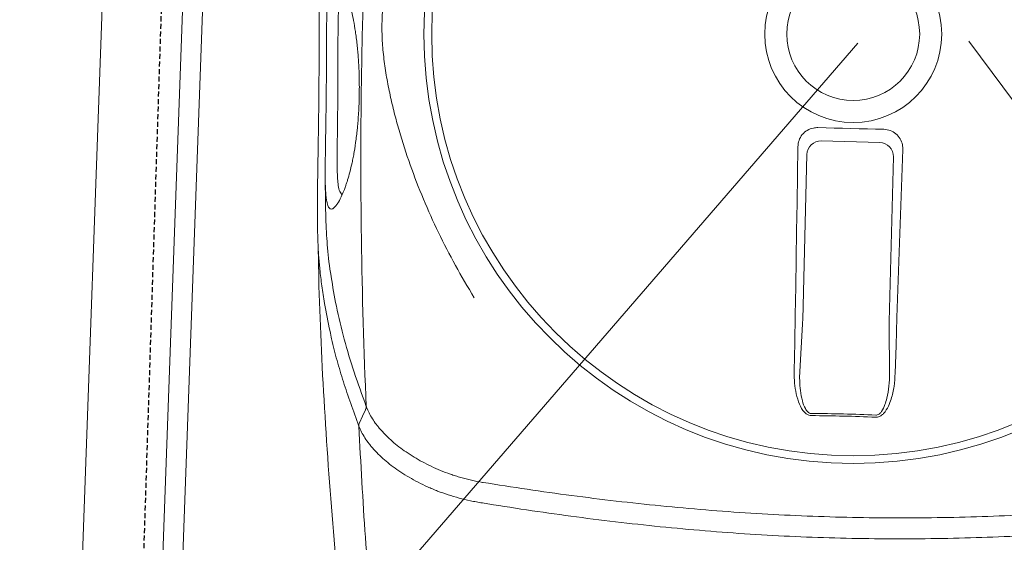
# Model space of a CAD drawing. Header units: millimetres. Extents: x 297264 to 416219, y -77299 to -23696.
# Tile 113 of 187: x 328169 to 328414, y -26513 to -26383. Entities that reach past the tile are written whole.
import ezdxf

# ---------------------------------------------------------------- set-up
doc = ezdxf.new("R2010")
doc.units = ezdxf.units.MM
doc.header["$LTSCALE"] = 2.5
doc.linetypes.add('11aa1PB-bd$0$11aa1PB-af$0$TRATTEGGIATA', pattern=[0.75, 0.5, -0.25])
for name, color, linetype, lineweight in [('CKD Equipments', 252, 'Continuous', 0), ('HATCH LIGHT', 250, 'Continuous', 0), ('K Equipment', 30, 'Continuous', 9)]:
    doc.layers.add(name, color=color, linetype=linetype, lineweight=lineweight)
doc.layers.add('FAINTEQUIP', color=253, linetype='Continuous')

# ---------------------------------------------------------------- blocks, each defined once
blk = doc.blocks.new('H-WASH')
at = {"layer": 'CKD Equipments', "color": 4}
for p, q in [((-20, 0), (-20, -40)), ((1.603, -19.539), (14.288, -35.313)), ((-1.154, -19.688), (-13.719, -35.313))]:
    blk.add_line(p, q, dxfattribs=at)
for points in [[(-13.5, -38), (13.5, -38, 0.414214), (18, -33.5), (18, -16.5, 0.414214), (13.5, -12), (-13.5, -12, 0.414214), (-18, -16.5), (-18, -33.5, 0.414214)], [(-13.5, -37.5), (13.5, -37.5, 0.414214), (17.5, -33.5), (17.5, -16.5, 0.414214), (13.5, -12.5), (-13.5, -12.5, 0.414214), (-17.5, -16.5), (-17.5, -33.5, 0.414214)]]:
    blk.add_lwpolyline(points, format="xyb", close=True, dxfattribs=at)
blk = doc.blocks.new('G$C62143A14')
at = {"linetype": 'Continuous', "lineweight": 0}
for p, q in [((166.18, 199.09), (180.76, 199.25)), ((163.17, 154.51), (162.73, 195.56)), ((184.29, 195.79), (184.73, 154.75)), ((162.89, 141.56), (163.17, 153.37)), ((184.76, 153.6), (185.3, 141.8)), ((85.06, 105.98), (85.05, 105.99))]:
    blk.add_line(p, q, dxfattribs=at)
at = {"linetype": 'Continuous', "lineweight": 0, "flags": 128}
for points in [[(165.21, 202.39), (167.27, 202.41), (169.32, 202.43), (171.38, 202.45), (173.44, 202.47), (175.49, 202.49), (177.55, 202.52), (179.61, 202.54), (181.66, 202.57)], [(161.51, 141.67), (161.39, 148.62), (161.27, 155.58), (161.14, 162.54), (161, 169.51), (160.86, 176.48), (160.72, 183.45), (160.56, 190.43), (160.41, 197.41)], [(186.57, 197.69), (186.57, 190.71), (186.56, 183.73), (186.57, 176.75), (186.58, 169.78), (186.59, 162.81), (186.61, 155.85), (186.64, 148.89), (186.67, 141.94)], [(55.17, 128.13), (54.46, 126.47), (53.76, 124.81)]]:
    blk.add_lwpolyline(points, dxfattribs=at)
at = {"linetype": 'Continuous', "lineweight": 0}
for radius in [106.93, 105, 22.05, 16.56]:
    blk.add_circle((173.18, 226), radius, dxfattribs=at)
for centre, radius, start, end in [((166.26, 195.57), 3.53, 91.3072, 180.1404), ((180.76, 195.72), 3.53, 1.0921, 89.9252), ((178.06, -227.41), 358.79, 89.3354, 91.8971), ((178.06, -227.34), 358.19, 89.3355, 91.897), ((54.09, 128.97), 1.21, 326.4595, 358.5784)]:
    blk.add_arc(centre, radius, start, end, dxfattribs=at)
for centre, major_axis, start_param, end_param in [((185.03, 155.36), (-0.02, -3.5), 4.88824, 5.237306), ((162.86, 155.12), (0.09, -3.5), 1.045879, 1.394945)]:
    blk.add_ellipse(centre, major_axis=major_axis, ratio=0.086139, start_param=start_param, end_param=end_param, dxfattribs=at)
for points, knots in [([(45.6, 147.31), (45.02, 149.63), (44.08, 153.42), (43.14, 158.58), (42.52, 162.49), (42.07, 166.08), (41.78, 169.32), (41.57, 172.51), (41.43, 175.54), (41.32, 178.54), (41.24, 181.43), (41.18, 184.13), (41.11, 187.04), (41.05, 190.57), (40.96, 194.84), (40.86, 199.86), (40.72, 205.12), (40.58, 210.4), (40.42, 215.41), (40.27, 220), (40.12, 224.07), (39.98, 227.69), (39.87, 230.87), (39.8, 233.7), (39.73, 239.01), (39.98, 246.66), (40.84, 255.43), (41.86, 262.6), (42.9, 268.77), (44.25, 275.81), (46, 283.98), (47.78, 291.81), (49.04, 297.24), (49.57, 299.48)], [0, 0, 0, 0, 0.0593635, 0.0971043, 0.1348438, 0.1667324, 0.198607, 0.2201848, 0.2417788, 0.2633349, 0.278122, 0.2929063, 0.3080418, 0.3231723, 0.3441056, 0.3655953, 0.3864814, 0.4080077, 0.4295299, 0.4486306, 0.4683357, 0.4884205, 0.5086324, 0.5289688, 0.5492243, 0.6333183, 0.7152132, 0.756242, 0.7972696, 0.8516973, 0.906117, 0.9611972, 1, 1, 1, 1]), ([(55.29, 128.94), (54.17, 142.82), (53.27, 156.72), (51.87, 184.59), (51.39, 198.55), (50.98, 219.52), (50.9, 226.52), (50.84, 240.51), (50.86, 247.5), (51.08, 268.46), (51.45, 282.4), (52.02, 296.33)], [0, 0, 0, 0, 0.25, 0.25, 0.5, 0.5, 0.625, 0.625, 0.75, 0.75, 1, 1, 1, 1]), ([(81.21, 156.98), (79.47, 159.59), (77.81, 162.21), (74.65, 167.51), (73.14, 170.18), (70.29, 175.58), (68.94, 178.31), (66.39, 183.83), (65.2, 186.62), (62.96, 192.26), (61.93, 195.1), (60.52, 199.39), (60.07, 200.83), (59.22, 203.72), (58.82, 205.17), (58.08, 208.1), (57.73, 209.57), (57.1, 212.54), (56.82, 214.04), (56.34, 217.05), (56.15, 218.57), (55.94, 220.88), (55.88, 221.66), (55.82, 222.82), (55.8, 223.21), (55.78, 224), (55.77, 224.39), (55.75, 226.36), (55.8, 227.92), (56.02, 230.99), (56.19, 232.52), (56.6, 235.54), (56.85, 237.04), (57.42, 240.02), (57.73, 241.5), (58.42, 244.43), (58.79, 245.89), (59.57, 248.78), (59.98, 250.22), (61.29, 254.51), (62.26, 257.35), (65.39, 265.8), (67.81, 271.36), (71.95, 279.63), (73.4, 282.35), (76.46, 287.74), (78.07, 290.4), (79.75, 293.03)], [0, 0, 0, 0, 0.0625, 0.0625, 0.125, 0.125, 0.1875, 0.1875, 0.25, 0.25, 0.3125, 0.3125, 0.34375, 0.34375, 0.375, 0.375, 0.40625, 0.40625, 0.4375, 0.4375, 0.46875, 0.46875, 0.484375, 0.484375, 0.492187, 0.492187, 0.5, 0.5, 0.53125, 0.53125, 0.5625, 0.5625, 0.59375, 0.59375, 0.625, 0.625, 0.65625, 0.65625, 0.6875, 0.6875, 0.75, 0.75, 0.875, 0.875, 0.9375, 0.9375, 1, 1, 1, 1]), ([(42.51, 207.1), (42.47, 208.53), (42.43, 209.94), (42.38, 211.68), (42.37, 212.02), (42.35, 212.71), (42.34, 213.05), (42.31, 214.05), (42.29, 214.71), (42.25, 215.99), (42.23, 216.62), (42.2, 217.54), (42.19, 217.85), (42.17, 218.45), (42.16, 218.74), (42.12, 220.18), (42.08, 221.26), (42.04, 222.76), (42.02, 223.24), (41.99, 224.18), (41.98, 224.63), (41.95, 225.92), (41.93, 226.71), (41.91, 228.15), (41.9, 228.82), (41.9, 229.73), (41.9, 230.03), (41.91, 230.59), (41.91, 230.86), (41.94, 232.14), (41.98, 232.98), (42.12, 234.36), (42.22, 234.91), (42.39, 235.55), (42.46, 235.73), (42.56, 235.96), (42.6, 236.03), (42.68, 236.16), (42.72, 236.22), (42.93, 236.46), (43.12, 236.55), (43.54, 236.51), (43.78, 236.38), (44.29, 235.92), (44.57, 235.59), (45.17, 234.68), (45.49, 234.11), (45.93, 233.22), (46.01, 233.03), (46.19, 232.64), (46.28, 232.43), (46.55, 231.79), (46.73, 231.32), (47.11, 230.3), (47.3, 229.74), (47.69, 228.53), (47.89, 227.87), (48.28, 226.45), (48.47, 225.69), (48.86, 224.02), (49.05, 223.12), (49.33, 221.64), (49.42, 221.13), (49.59, 220.08), (49.68, 219.53), (49.84, 218.41), (49.92, 217.83), (50.04, 216.92), (50.07, 216.61), (50.15, 215.99), (50.18, 215.67), (50.35, 214.08), (50.46, 212.76), (50.59, 210.72), (50.63, 210.02), (50.68, 208.96), (50.7, 208.61), (50.72, 207.9), (50.73, 207.54), (50.76, 206.48), (50.77, 205.78), (50.78, 204.72), (50.78, 204.37), (50.78, 203.67), (50.77, 203.32), (50.75, 201.59), (50.71, 200.26), (50.62, 198.67), (50.6, 198.36), (50.56, 197.73), (50.54, 197.42), (50.47, 196.51), (50.42, 195.92), (50.26, 194.23), (50.14, 193.18), (49.94, 191.7), (49.87, 191.23), (49.73, 190.31), (49.65, 189.88), (49.43, 188.62), (49.27, 187.85), (48.95, 186.43), (48.79, 185.78), (48.55, 184.87), (48.46, 184.58), (48.3, 184.02), (48.22, 183.75), (47.82, 182.47), (47.5, 181.62), (46.89, 180.21), (46.6, 179.63), (46.18, 178.94), (46.04, 178.74), (45.78, 178.39), (45.65, 178.25), (45.28, 177.9), (45.05, 177.77), (44.63, 177.73), (44.44, 177.82), (44.09, 178.2), (43.94, 178.5), (43.73, 179.13), (43.66, 179.37), (43.57, 179.79), (43.54, 179.94), (43.48, 180.25), (43.46, 180.41), (43.32, 181.28), (43.24, 182.12), (43.14, 183.4), (43.12, 183.66), (43.09, 184.22), (43.07, 184.52), (43.03, 185.44), (43, 186.1), (42.95, 187.54), (42.93, 188.32), (42.89, 189.61), (42.88, 190.05), (42.86, 190.98), (42.85, 191.47), (42.82, 192.99), (42.79, 194.06), (42.76, 195.79), (42.75, 196.38), (42.73, 197.3), (42.72, 197.62), (42.71, 198.25), (42.7, 198.57), (42.67, 200.18), (42.64, 201.5), (42.6, 203.56), (42.58, 204.26), (42.54, 205.68), (42.53, 206.39), (42.51, 207.1)], [0, 0, 0, 0, 0.015625, 0.015625, 0.019531, 0.019531, 0.023438, 0.023438, 0.03125, 0.03125, 0.039063, 0.039063, 0.042969, 0.042969, 0.046875, 0.046875, 0.0625, 0.0625, 0.070313, 0.070313, 0.078125, 0.078125, 0.09375, 0.09375, 0.109375, 0.109375, 0.117188, 0.117188, 0.125, 0.125, 0.15625, 0.15625, 0.1875, 0.1875, 0.203125, 0.203125, 0.210938, 0.210938, 0.21875, 0.21875, 0.25, 0.25, 0.28125, 0.28125, 0.3125, 0.3125, 0.34375, 0.34375, 0.351563, 0.351563, 0.359375, 0.359375, 0.375, 0.375, 0.390625, 0.390625, 0.40625, 0.40625, 0.421875, 0.421875, 0.4375, 0.4375, 0.445313, 0.445313, 0.453125, 0.453125, 0.460938, 0.460938, 0.464844, 0.464844, 0.46875, 0.46875, 0.484375, 0.484375, 0.492188, 0.492188, 0.496094, 0.496094, 0.5, 0.5, 0.507813, 0.507813, 0.511719, 0.511719, 0.515625, 0.515625, 0.53125, 0.53125, 0.535156, 0.535156, 0.539063, 0.539063, 0.546875, 0.546875, 0.5625, 0.5625, 0.570313, 0.570313, 0.578125, 0.578125, 0.59375, 0.59375, 0.609375, 0.609375, 0.617188, 0.617188, 0.625, 0.625, 0.65625, 0.65625, 0.6875, 0.6875, 0.703125, 0.703125, 0.71875, 0.71875, 0.75, 0.75, 0.78125, 0.78125, 0.8125, 0.8125, 0.828125, 0.828125, 0.835938, 0.835938, 0.84375, 0.84375, 0.875, 0.875, 0.882812, 0.882812, 0.890625, 0.890625, 0.90625, 0.90625, 0.921875, 0.921875, 0.929687, 0.929687, 0.9375, 0.9375, 0.953125, 0.953125, 0.960937, 0.960937, 0.964844, 0.964844, 0.96875, 0.96875, 0.984375, 0.984375, 0.992187, 0.992187, 1, 1, 1, 1]), ([(46.04, 232.96), (45.93, 232.9), (45.82, 232.85), (45.71, 232.79), (45.71, 232.79), (45.71, 232.79), (45.71, 232.79), (45.67, 232.77), (45.51, 232.69), (45.3, 232.13), (45.07, 231.17), (44.91, 229.76), (44.83, 227.85), (44.82, 225.75), (44.86, 223.64), (44.91, 221.68), (44.99, 219.24), (45.09, 216.5), (45.19, 213.73), (45.27, 211.36), (45.34, 209.15), (45.38, 207.84), (45.4, 207.18)], [-0.090918, -0.090918, -0.090918, -0.090918, 0, 0, 0, 0, 0, 0, 0.026213, 0.13292, 0.239613, 0.348571, 0.457474, 0.569041, 0.626082, 0.683094, 0.752821, 0.824315, 0.874905, 0.926701, 0.963078, 1, 1, 1, 1]), ([(45.4, 207.18), (45.41, 206.59), (45.46, 205.05), (45.52, 202.55), (45.57, 200.53), (45.61, 198.49), (45.66, 196.45), (45.71, 194.08), (45.76, 192.07), (45.81, 190.38), (45.87, 188.87), (45.96, 187.09), (46.11, 185.27), (46.36, 183.45), (46.68, 182.18), (46.99, 181.84), (47.12, 181.69), (47.12, 181.69), (47.12, 181.69), (47.12, 181.69), (47.21, 181.59), (47.3, 181.49), (47.39, 181.39)], [0, 0, 0, 0, 0.032705, 0.086629, 0.142257, 0.153922, 0.215379, 0.27845, 0.333103, 0.387785, 0.444206, 0.500642, 0.614534, 0.729613, 0.886835, 1, 1, 1, 1, 1, 1, 1.078938, 1.078938, 1.078938, 1.078938]), ([(160.41, 197.41), (160.45, 197.96), (160.53, 199.07), (161.34, 200.56), (162.55, 201.68), (163.92, 202.29), (164.84, 202.36), (165.21, 202.39)], [0, 0, 0, 0, 0.214916, 0.429922, 0.642835, 0.854056, 1, 1, 1, 1]), ([(181.66, 202.57), (182.21, 202.52), (183.3, 202.43), (184.76, 201.61), (185.87, 200.4), (186.48, 199.02), (186.55, 198.08), (186.57, 197.69)], [0, 0, 0, 0, 0.21225, 0.424556, 0.635748, 0.847225, 1, 1, 1, 1]), ([(43.07, 184.68), (43.07, 184.53), (43.15, 182.23), (43.3, 180.03), (43.3, 180.03)], [0, 0, 0, 0, 0.065528, 1, 1, 1, 1]), ([(43.3, 180.03), (43.33, 179.79), (43.38, 177.87), (43.59, 174.53), (43.87, 171.14), (44.39, 166.79), (44.85, 163.44), (45.38, 160.95), (45.39, 160.92)], [0, 0, 0, 0, 0.1154515, 0.2827578, 0.4507086, 0.6182339, 0.994941, 1, 1, 1, 1]), ([(41.94, 167.57), (41.94, 167.57), (42.68, 152.71), (45.01, 126.11), (48.47, 94.08), (51.55, 73.04), (53.04, 62.85)], [0, 0, 0, 0, 0.128959, 0.425292, 0.721626, 1, 1, 1, 1]), ([(45.39, 160.92), (45.88, 158.49), (46.92, 153.33), (49.13, 145.42), (51.88, 137.43), (54.16, 131.77), (55.29, 128.94)], [0, 0, 0, 0, 0.2280042, 0.4853378, 0.7427349, 1, 1, 1, 1]), ([(53.63, 123.99), (52.87, 125.85), (51.36, 129.58), (49.35, 134.89), (47.59, 140.14), (46.3, 144.25), (45.74, 146.69), (45.6, 147.31)], [0, 0, 0, 0, 0.229832, 0.459678, 0.690029, 0.920378, 1, 1, 1, 1]), ([(166.2, 130.66), (165.97, 130.67), (165.51, 130.71), (164.73, 131.13), (163.72, 132.15), (162.75, 134.05), (162.01, 136.57), (161.61, 139.17), (161.54, 140.88), (161.51, 141.67)], [0, 0, 0, 0, 0.053674, 0.107072, 0.201461, 0.385823, 0.599668, 0.814062, 1, 1, 1, 1]), ([(162.89, 141.56), (162.9, 140.81), (162.94, 139.22), (163.22, 136.78), (163.72, 134.42), (164.38, 132.64), (165.1, 131.64), (165.63, 131.27), (165.97, 131.18), (166.14, 131.19), (166.18, 131.19)], [0, 0, 0, 0, 0.19611, 0.418032, 0.642122, 0.825582, 0.912375, 0.957312, 0.988402, 1, 1, 1, 1]), ([(186.67, 141.94), (186.64, 140.85), (186.59, 138.68), (186.07, 135.91), (185.29, 133.61), (184.49, 132.14), (183.53, 131.22), (182.83, 130.87), (182.37, 130.84), (182.21, 130.83)], [0, 0, 0, 0, 0.2549733, 0.5094959, 0.6555036, 0.8234143, 0.8930287, 0.9633452, 1, 1, 1, 1]), ([(182.22, 131.36), (182.34, 131.37), (182.63, 131.39), (182.93, 131.57), (183.29, 131.88), (183.87, 132.62), (184.4, 133.98), (184.93, 136.14), (185.27, 138.73), (185.29, 140.77), (185.3, 141.8)], [0, 0, 0, 0, 0.028874, 0.074198, 0.087541, 0.150828, 0.315881, 0.465459, 0.731192, 1, 1, 1, 1]), ([(55.17, 128.13), (55.17, 128.13), (55.17, 128.13), (55.17, 128.13), (55.17, 128.13), (55.17, 128.13), (55.17, 128.13), (55.14, 128.19), (55.12, 128.24), (55.09, 128.3)], [-0.00000006, -0.00000006, -0.00000006, -0.00000006, 0, 0, 0, 0.0000002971, 0.0000002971, 0.0000002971, 0.0005047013, 0.0005047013, 0.0005047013, 0.0005047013]), ([(55.37, 128.77), (55.77, 127.82), (56.29, 126.88), (57.25, 125.49), (57.6, 125.02), (58.16, 124.33), (58.36, 124.1), (58.77, 123.64), (58.98, 123.41), (60.06, 122.26), (61.03, 121.37), (63.18, 119.63), (64.35, 118.79), (66.28, 117.57), (66.95, 117.17), (68.32, 116.4), (69.03, 116.03), (71.21, 114.95), (72.74, 114.29), (75.17, 113.4), (76, 113.12), (77.28, 112.72), (77.71, 112.59), (78.58, 112.35), (79.02, 112.24), (81.23, 111.69), (83.05, 111.34), (84.93, 111.1)], [0, 0, 0, 0, 0.125, 0.125, 0.1875, 0.1875, 0.21875, 0.21875, 0.25, 0.25, 0.375, 0.375, 0.5, 0.5, 0.5625, 0.5625, 0.625, 0.625, 0.75, 0.75, 0.8125, 0.8125, 0.84375, 0.84375, 0.875, 0.875, 1, 1, 1, 1]), ([(53.63, 124.01), (53.62, 124.03), (53.61, 124.06), (53.6, 124.13), (53.6, 124.17), (53.6, 124.28), (53.61, 124.35), (53.64, 124.55), (53.69, 124.69), (53.76, 124.81)], [0, 0, 0, 0, 0.125, 0.125, 0.25, 0.25, 0.5, 0.5, 1, 1, 1, 1]), ([(85.05, 105.99), (84.8, 106.01), (84.55, 106.05), (84.06, 106.11), (83.81, 106.14), (83.07, 106.25), (82.58, 106.33), (81.12, 106.58), (80.17, 106.77), (77.36, 107.42), (75.56, 107.94), (73.39, 108.7), (72.96, 108.85), (72.11, 109.17), (71.69, 109.34), (70.45, 109.84), (69.65, 110.2), (67.32, 111.29), (65.86, 112.08), (63.81, 113.33), (63.15, 113.75), (61.9, 114.61), (61.3, 115.05), (59.59, 116.39), (58.56, 117.31), (57.41, 118.48), (57.19, 118.72), (56.76, 119.19), (56.55, 119.43), (55.96, 120.15), (55.59, 120.62), (54.58, 122.06), (54.04, 123.03), (53.63, 124.01)], [0, 0, 0, 0, 0.015625, 0.015625, 0.03125, 0.03125, 0.0625, 0.0625, 0.125, 0.125, 0.25, 0.25, 0.28125, 0.28125, 0.3125, 0.3125, 0.375, 0.375, 0.5, 0.5, 0.5625, 0.5625, 0.625, 0.625, 0.75, 0.75, 0.78125, 0.78125, 0.8125, 0.8125, 0.875, 0.875, 1, 1, 1, 1]), ([(59.43, 68.88), (58.27, 78.02), (57.21, 87.19), (55.28, 105.56), (54.41, 114.77), (53.63, 123.99)], [0, 0, 0, 0, 0.5, 0.5, 1, 1, 1, 1]), ([(85.06, 111.09), (92.41, 110.17), (99.79, 109.34), (114.61, 107.92), (122.05, 107.33), (136.99, 106.39), (144.47, 106.05), (159.47, 105.64), (166.98, 105.58), (181.99, 105.74), (189.5, 105.97), (204.48, 106.69), (211.94, 107.19), (223.12, 108.14), (226.83, 108.48), (234.27, 109.24), (237.97, 109.64), (249.07, 110.95), (256.43, 111.93), (263.76, 113.01)], [0, 0, 0, 0, 0.125, 0.125, 0.25, 0.25, 0.375, 0.375, 0.5, 0.5, 0.625, 0.625, 0.75, 0.75, 0.8125, 0.8125, 0.875, 0.875, 1, 1, 1, 1]), ([(263.87, 107.91), (256.54, 106.81), (249.17, 105.82), (238.07, 104.49), (234.37, 104.07), (226.94, 103.31), (223.21, 102.95), (212.02, 101.99), (204.54, 101.48), (189.56, 100.75), (182.06, 100.52), (167.03, 100.36), (159.51, 100.42), (144.51, 100.84), (137.03, 101.19), (125.83, 101.91), (122.1, 102.18), (114.65, 102.79), (110.93, 103.12), (99.8, 104.21), (92.42, 105.05), (85.06, 105.98)], [0, 0, 0, 0, 0.125, 0.125, 0.1875, 0.1875, 0.25, 0.25, 0.375, 0.375, 0.5, 0.5, 0.625, 0.625, 0.75, 0.75, 0.8125, 0.8125, 0.875, 0.875, 1, 1, 1, 1])]:
    blk.add_open_spline(points, degree=3, knots=knots, dxfattribs=at)
for points in [[(55.17, 128.13), (55.29, 128.33), (55.36, 128.55), (55.37, 128.77)], [(55.29, 128.94), (55.32, 128.88), (55.34, 128.83), (55.37, 128.77)], [(53.63, 123.99), (53.63, 124), (53.63, 124), (53.63, 124.01)], [(53.76, 124.81), (53.76, 124.81), (53.76, 124.81), (53.76, 124.81)], [(84.93, 111.1), (84.97, 111.1), (85.02, 111.09), (85.06, 111.09)]]:
    blk.add_open_spline(points, degree=3, dxfattribs=at)
at = {"layer": 'FAINTEQUIP', "color": 4, "linetype": '11aa1PB-bd$0$11aa1PB-af$0$TRATTEGGIATA'}
blk.add_lwpolyline([(337, 429.45), (338.5, 25.45), (1.5, 24.2), (0, 428.19), (337, 429.45)], dxfattribs=at)

msp = doc.modelspace()

# ---------------------------------------------------------------- hatches: boundary and pattern name
at = {"layer": 'HATCH LIGHT', "true_color": 0x636466}
h = msp.add_hatch(dxfattribs=at)
h.set_pattern_fill('ANSI32', color=251, scale=6)
h.set_pattern_definition([(45, (257511.52, -46725.026), (-40.411153, 40.411153), []), (45, (257538.46, -46725.026), (-40.411153, 40.411153), [])])
h.paths.add_polyline_path([(334654.36, -32589.97), (334460.42, -32638.82), (334641.96, -33359.69), (322089.31, -33359.58, -0.000263), (322074.78, -33559.58), (334898.57, -33559.7)])
h.paths.add_polyline_path([(322503.25, -25157.06), (322303.17, -25157.06, -0.011972), (321821.95, -34256.03), (322022.54, -34256.03, 0.01196)])
h.paths.add_polyline_path([(322486.88, -25697.6), (332165.82, -26046.56, 0.003501), (332659.89, -26800.64), (332827.52, -26691.53), (332277.41, -25850.46), (322493.11, -25497.7, -0.000262)])
h = msp.add_hatch(dxfattribs=at)
h.set_pattern_fill('ANSI36', color=251, scale=7)
h.set_pattern_definition([(45, (257511.52, -46725.026), (11.786586, 43.2174826), [55.5625, -11.1125, 0, -11.1125])])
h.paths.add_polyline_path([(328611.92, -26788.95), (329551.31, -26822.82), (329579.05, -26053.37), (332110.11, -26144.62), (332576.63, -26856.03), (332659.89, -26800.64, -0.003501), (332165.82, -26046.56), (329112.95, -25936.69, -0.403697), (329498.54, -26336.43, -1), (328698.54, -26336.43, -0.424809), (329112.95, -25936.69), (325280.42, -25798.4), (325276.82, -25898.26), (328639.66, -26019.5)])

# ---------------------------------------------------------------- block references
at = {"layer": 'CKD Equipments', "ltscale": 0.25, "rotation": 357.9373069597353}
msp.add_blockref('G$C62143A14', (328195.37, -26605.95), dxfattribs=at)
at = {"layer": 'K Equipment', "xscale": 10, "yscale": 10, "zscale": 10, "rotation": 357.9351876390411}
msp.add_blockref('H-WASH', (328396.36, -26192.28), dxfattribs=at)

doc.saveas('drawing.dxf')
